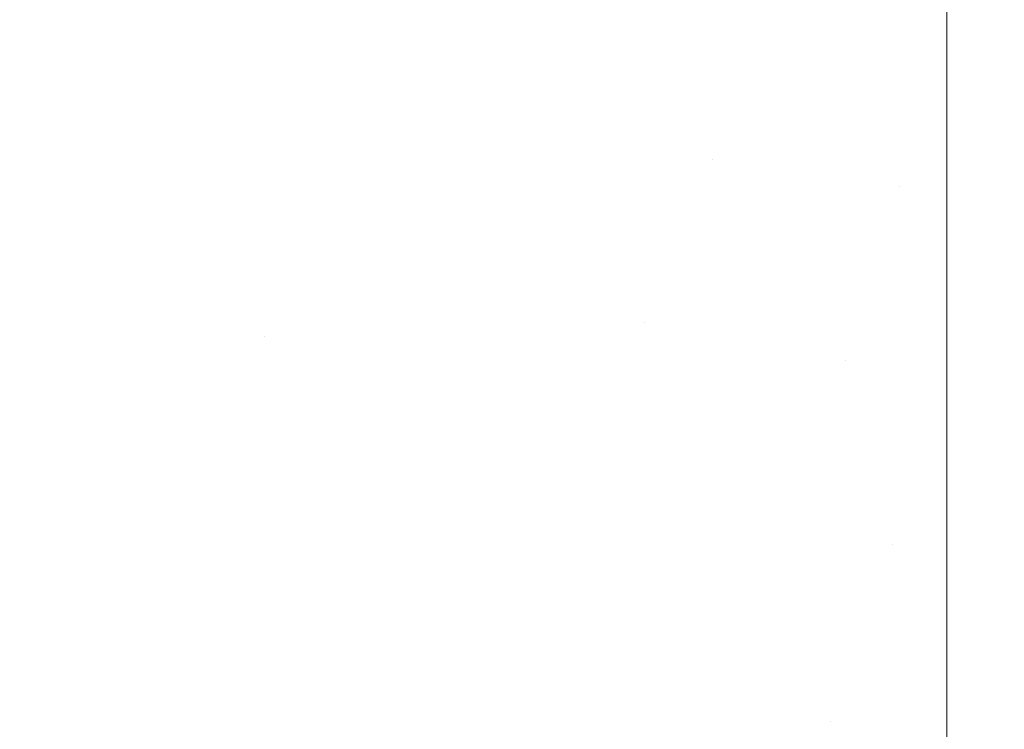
# Model space of a CAD drawing. Header units: centimetres. Extents: x -17.1 to 18.2, y 4.2 to 6.
# Tile 30 of 256: x -17.03015 to -17.0197, y 4.27026 to 4.2778. Entities that reach past the tile are written whole.
import ezdxf

# ---------------------------------------------------------------- set-up
doc = ezdxf.new("R2010")
doc.units = ezdxf.units.CM
doc.header["$LTSCALE"] = 2.54
doc.layers.add('Lucido design-1', color=7, linetype='Continuous')

# ---------------------------------------------------------------- blocks, each defined once
blk = doc.blocks.new('Gruppo-3-1')
at = {"color": 7, "linetype": 'Continuous', "lineweight": 9}
for points, invisible_edges in [([(-17.024048, 4.280535, -2277.020052), (-17.024728, 4.276954, -2277.019198), (-17.024819, 4.278953, -2277.019646)], 11), ([(-17.024048, 4.280535, -2277.020052), (-17.023646, 4.280371, -2277.020052), (-17.024253, 4.27676, -2277.019198), (-17.024728, 4.276954, -2277.019198)], 15), ([(-17.023773, 4.276588, -2277.019198), (-17.024253, 4.27676, -2277.019198), (-17.023646, 4.280371, -2277.020052), (-17.023239, 4.280225, -2277.020052)], 15), ([(-17.023239, 4.280225, -2277.020052), (-17.022828, 4.280098, -2277.020052), (-17.023287, 4.276437, -2277.019198), (-17.023773, 4.276588, -2277.019198)], 15), ([(-17.022797, 4.276309, -2277.019198), (-17.023287, 4.276437, -2277.019198), (-17.022828, 4.280098, -2277.020052), (-17.022414, 4.27999, -2277.020052)], 15), ([(-17.022414, 4.27999, -2277.020052), (-17.021997, 4.279901, -2277.020052), (-17.022304, 4.276204, -2277.019198), (-17.022797, 4.276309, -2277.019198)], 15), ([(-17.026481, 4.279927, -2276.224693), (-17.026999, 4.278225, -2276.225141), (-17.026114, 4.277659, -2276.225141), (-17.025664, 4.279405, -2276.224693)], 15), ([(-17.021808, 4.276122, -2277.019198), (-17.022304, 4.276204, -2277.019198), (-17.021997, 4.279901, -2277.020052), (-17.021577, 4.279831, -2277.020052)], 15), ([(-17.021577, 4.279831, -2277.020052), (-17.021155, 4.279781, -2277.020052), (-17.021309, 4.276063, -2277.019198), (-17.021808, 4.276122, -2277.019198)], 15), ([(-17.020809, 4.276027, -2277.019198), (-17.021309, 4.276063, -2277.019198), (-17.021155, 4.279781, -2277.020052), (-17.020732, 4.279751, -2277.020052)], 15), ([(-17.020809, 4.276027, -2277.019198), (-17.020732, 4.279751, -2277.020052), (-17.020308, 4.278568, -2277.0198)], 11), ([(-17.030932, 4.279637, -2277.018707), (-17.030147, 4.278765, -2277.018707), (-17.030867, 4.277194, -2277.01817), (-17.03171, 4.27813, -2277.01817)], 15), ([(-17.02844, 4.277192, -2276.225633), (-17.02785, 4.278862, -2276.225141), (-17.028662, 4.279563, -2276.225141), (-17.029315, 4.277948, -2276.225633)], 15), ([(-17.029315, 4.277948, -2277.018707), (-17.028662, 4.279563, -2277.019198), (-17.02785, 4.278862, -2277.019198), (-17.02844, 4.277192, -2277.018707)], 15), ([(-17.025664, 4.279405, -2277.019646), (-17.026114, 4.277659, -2277.019198), (-17.026561, 4.277933, -2277.019198)], 11), ([(-17.025664, 4.279405, -2276.224693), (-17.026114, 4.277659, -2276.225141), (-17.025197, 4.277169, -2276.225141), (-17.024819, 4.278953, -2276.224693)], 15), ([(-17.025245, 4.27917, -2277.019646), (-17.025659, 4.277404, -2277.019198), (-17.026114, 4.277659, -2277.019198), (-17.025664, 4.279405, -2277.019646)], 15), ([(-17.024819, 4.278953, -2277.019646), (-17.025197, 4.277169, -2277.019198), (-17.025659, 4.277404, -2277.019198), (-17.025245, 4.27917, -2277.019646)], 15), ([(-17.024819, 4.278953, -2276.224693), (-17.025197, 4.277169, -2276.225141), (-17.024253, 4.27676, -2276.225141), (-17.023948, 4.278575, -2276.224693)], 15), ([(-17.024728, 4.276954, -2277.019198), (-17.025197, 4.277169, -2277.019198), (-17.024819, 4.278953, -2277.019646)], 11), ([(-17.027523, 4.276506, -2276.225633), (-17.026999, 4.278225, -2276.225141), (-17.02785, 4.278862, -2276.225141), (-17.02844, 4.277192, -2276.225633)], 15), ([(-17.02844, 4.277192, -2277.018707), (-17.02785, 4.278862, -2277.019198), (-17.026999, 4.278225, -2277.019198), (-17.027523, 4.276506, -2277.018707)], 15), ([(-17.030147, 4.278765, -2276.225633), (-17.030867, 4.277194, -2276.22617), (-17.029975, 4.276317, -2276.22617), (-17.029315, 4.277948, -2276.225633)], 15), ([(-17.029315, 4.277948, -2277.018707), (-17.029975, 4.276317, -2277.01817), (-17.030867, 4.277194, -2277.01817), (-17.030147, 4.278765, -2277.018707)], 15), ([(-17.023948, 4.278575, -2276.224693), (-17.024253, 4.27676, -2276.225141), (-17.023287, 4.276437, -2276.225141), (-17.023056, 4.278278, -2276.224693)], 15), ([(-17.021232, 4.277932, -2276.224693), (-17.021309, 4.276063, -2276.225141), (-17.020308, 4.27433, -2276.225577), (-17.020308, 4.278568, -2276.22454)], 11), ([(-17.020308, 4.278568, -2277.0198), (-17.020308, 4.27433, -2277.018763), (-17.020809, 4.276027, -2277.019198)], 10), ([(-17.020308, 4.27433, -2276.225577), (18.147234, 4.27433, -2276.225577), (18.147234, 4.278568, -2276.22454), (-17.020308, 4.278568, -2276.22454)], 5), ([(18.147234, 4.27433, -2277.018763), (-17.020308, 4.27433, -2277.018763), (-17.020308, 4.278568, -2277.0198), (18.147234, 4.278568, -2277.0198)], 5), ([(-17.026568, 4.275895, -2276.225633), (-17.026114, 4.277659, -2276.225141), (-17.026999, 4.278225, -2276.225141), (-17.027523, 4.276506, -2276.225633)], 15), ([(-17.027523, 4.276506, -2277.018707), (-17.026999, 4.278225, -2277.019198), (-17.026561, 4.277933, -2277.019198), (-17.02705, 4.276191, -2277.018707)], 15), ([(-17.023056, 4.278278, -2276.224693), (-17.023287, 4.276437, -2276.225141), (-17.022304, 4.276204, -2276.225141), (-17.022149, 4.278062, -2276.224693)], 15), ([(-17.022149, 4.278062, -2276.224693), (-17.022304, 4.276204, -2276.225141), (-17.021309, 4.276063, -2276.225141), (-17.021232, 4.277932, -2276.224693)], 15), ([(-17.029315, 4.277948, -2276.225633), (-17.029975, 4.276317, -2276.22617), (-17.029035, 4.275506, -2276.22617), (-17.02844, 4.277192, -2276.225633)], 15), ([(-17.02844, 4.277192, -2277.018707), (-17.029035, 4.275506, -2277.01817), (-17.029975, 4.276317, -2277.01817), (-17.029315, 4.277948, -2277.018707)], 15), ([(-17.02705, 4.276191, -2277.018707), (-17.026561, 4.277933, -2277.019198), (-17.026114, 4.277659, -2277.019198), (-17.026568, 4.275895, -2277.018707)], 15), ([(-17.025579, 4.275367, -2276.225633), (-17.025197, 4.277169, -2276.225141), (-17.026114, 4.277659, -2276.225141), (-17.026568, 4.275895, -2276.225633)], 15), ([(-17.026568, 4.275895, -2277.018707), (-17.026114, 4.277659, -2277.019198), (-17.025659, 4.277404, -2277.019198), (-17.026078, 4.27562, -2277.018707)], 15), ([(-17.026078, 4.27562, -2277.018707), (-17.025659, 4.277404, -2277.019198), (-17.025197, 4.277169, -2277.019198), (-17.025579, 4.275367, -2277.018707)], 15), ([(-17.030641, 4.274671, -2276.226754), (-17.029975, 4.276317, -2276.22617), (-17.030867, 4.277194, -2276.22617), (-17.031595, 4.275609, -2276.226754)], 15), ([(-17.031595, 4.275609, -2277.017586), (-17.030867, 4.277194, -2277.01817), (-17.029975, 4.276317, -2277.01817), (-17.030641, 4.274671, -2277.017586)], 15), ([(-17.02844, 4.277192, -2276.225633), (-17.029035, 4.275506, -2276.22617), (-17.028051, 4.274769, -2276.22617), (-17.027523, 4.276506, -2276.225633)], 15), ([(-17.027523, 4.276506, -2277.018707), (-17.028051, 4.274769, -2277.01817), (-17.029035, 4.275506, -2277.01817), (-17.02844, 4.277192, -2277.018707)], 15), ([(-17.024562, 4.274926, -2276.225633), (-17.024253, 4.27676, -2276.225141), (-17.025197, 4.277169, -2276.225141), (-17.025579, 4.275367, -2276.225633)], 15), ([(-17.025579, 4.275367, -2277.018707), (-17.025197, 4.277169, -2277.019198), (-17.024728, 4.276954, -2277.019198), (-17.025074, 4.275135, -2277.018707)], 15), ([(-17.025074, 4.275135, -2277.018707), (-17.024728, 4.276954, -2277.019198), (-17.024253, 4.27676, -2277.019198), (-17.024562, 4.274926, -2277.018707)], 15), ([(-17.02352, 4.274578, -2276.225633), (-17.023287, 4.276437, -2276.225141), (-17.024253, 4.27676, -2276.225141), (-17.024562, 4.274926, -2276.225633)], 15), ([(-17.024562, 4.274926, -2277.018707), (-17.024253, 4.27676, -2277.019198), (-17.023773, 4.276588, -2277.019198), (-17.024043, 4.27474, -2277.018707)], 15), ([(-17.024043, 4.27474, -2277.018707), (-17.023773, 4.276588, -2277.019198), (-17.023287, 4.276437, -2277.019198), (-17.02352, 4.274578, -2277.018707)], 15), ([(-17.027523, 4.276506, -2276.225633), (-17.028051, 4.274769, -2276.22617), (-17.027026, 4.274114, -2276.22617), (-17.026568, 4.275895, -2276.225633)], 15), ([(-17.02705, 4.276191, -2277.018707), (-17.027544, 4.274431, -2277.01817), (-17.028051, 4.274769, -2277.01817), (-17.027523, 4.276506, -2277.018707)], 15), ([(-17.02246, 4.274326, -2276.225633), (-17.022304, 4.276204, -2276.225141), (-17.023287, 4.276437, -2276.225141), (-17.02352, 4.274578, -2276.225633)], 15), ([(-17.02352, 4.274578, -2277.018707), (-17.023287, 4.276437, -2277.019198), (-17.022797, 4.276309, -2277.019198)], 11), ([(-17.029636, 4.273804, -2276.226754), (-17.029035, 4.275506, -2276.22617), (-17.029975, 4.276317, -2276.22617), (-17.030641, 4.274671, -2276.226754)], 15), ([(-17.030641, 4.274671, -2277.017586), (-17.029975, 4.276317, -2277.01817), (-17.029035, 4.275506, -2277.01817), (-17.029636, 4.273804, -2277.017586)], 15), ([(-17.022797, 4.276309, -2277.019198), (-17.023188, 4.272552, -2277.01817), (-17.02352, 4.274578, -2277.018707)], 11), ([(-17.022797, 4.276309, -2277.019198), (-17.022304, 4.276204, -2277.019198), (-17.022617, 4.27243, -2277.01817), (-17.023188, 4.272552, -2277.01817)], 15), ([(-17.022043, 4.272335, -2277.01817), (-17.022617, 4.27243, -2277.01817), (-17.022304, 4.276204, -2277.019198), (-17.021808, 4.276122, -2277.019198)], 15), ([(-17.021387, 4.274174, -2276.225633), (-17.021309, 4.276063, -2276.225141), (-17.022304, 4.276204, -2276.225141), (-17.02246, 4.274326, -2276.225633)], 15), ([(-17.026568, 4.275895, -2277.018707), (-17.027026, 4.274114, -2277.01817), (-17.027544, 4.274431, -2277.01817), (-17.02705, 4.276191, -2277.018707)], 15), ([(-17.021808, 4.276122, -2277.019198), (-17.021309, 4.276063, -2277.019198), (-17.021466, 4.272267, -2277.01817), (-17.022043, 4.272335, -2277.01817)], 15), ([(-17.020888, 4.272226, -2277.01817), (-17.021466, 4.272267, -2277.01817), (-17.021309, 4.276063, -2277.019198), (-17.020809, 4.276027, -2277.019198)], 15), ([(-17.020308, 4.27433, -2276.225577), (-17.021309, 4.276063, -2276.225141), (-17.021387, 4.274174, -2276.225633)], 11), ([(-17.020888, 4.272226, -2277.01817), (-17.020809, 4.276027, -2277.019198), (-17.020308, 4.27433, -2277.018763)], 11), ([(-17.026568, 4.275895, -2276.225633), (-17.027026, 4.274114, -2276.22617), (-17.025965, 4.273547, -2276.22617), (-17.025579, 4.275367, -2276.225633)], 15), ([(-17.026078, 4.27562, -2277.018707), (-17.0265, 4.273819, -2277.01817), (-17.027026, 4.274114, -2277.01817), (-17.026568, 4.275895, -2277.018707)], 15), ([(-17.025579, 4.275367, -2277.018707), (-17.025965, 4.273547, -2277.01817), (-17.0265, 4.273819, -2277.01817), (-17.026078, 4.27562, -2277.018707)], 15), ([(-17.028584, 4.273017, -2276.226754), (-17.028051, 4.274769, -2276.22617), (-17.029035, 4.275506, -2276.22617), (-17.029636, 4.273804, -2276.226754)], 15), ([(-17.029636, 4.273804, -2277.017586), (-17.029035, 4.275506, -2277.01817), (-17.028051, 4.274769, -2277.01817), (-17.028584, 4.273017, -2277.017586)], 15), ([(-17.025579, 4.275367, -2276.225633), (-17.025965, 4.273547, -2276.22617), (-17.024873, 4.273074, -2276.22617), (-17.024562, 4.274926, -2276.225633)], 15), ([(-17.025074, 4.275135, -2277.018707), (-17.025423, 4.273298, -2277.01817), (-17.025965, 4.273547, -2277.01817), (-17.025579, 4.275367, -2277.018707)], 15), ([(-17.024562, 4.274926, -2277.018707), (-17.024873, 4.273074, -2277.01817), (-17.025423, 4.273298, -2277.01817), (-17.025074, 4.275135, -2277.018707)], 15), ([(-17.024562, 4.274926, -2276.225633), (-17.024873, 4.273074, -2276.22617), (-17.023755, 4.2727, -2276.22617), (-17.02352, 4.274578, -2276.225633)], 15), ([(-17.024043, 4.27474, -2277.018707), (-17.024317, 4.272874, -2277.01817), (-17.024873, 4.273074, -2277.01817), (-17.024562, 4.274926, -2277.018707)], 15), ([(-17.027489, 4.272316, -2276.226754), (-17.027026, 4.274114, -2276.22617), (-17.028051, 4.274769, -2276.22617), (-17.028584, 4.273017, -2276.226754)], 15), ([(-17.028584, 4.273017, -2277.017586), (-17.028051, 4.274769, -2277.01817), (-17.027544, 4.274431, -2277.01817)], 11), ([(-17.02352, 4.274578, -2277.018707), (-17.023755, 4.2727, -2277.01817), (-17.024317, 4.272874, -2277.01817), (-17.024043, 4.27474, -2277.018707)], 15), ([(-17.030641, 4.274671, -2276.226754), (-17.031312, 4.273011, -2276.227386), (-17.030242, 4.272088, -2276.227386), (-17.029636, 4.273804, -2276.226754)], 15), ([(-17.029636, 4.273804, -2277.017586), (-17.030242, 4.272088, -2277.016954), (-17.031312, 4.273011, -2277.016954), (-17.030641, 4.274671, -2277.017586)], 15), ([(-17.02352, 4.274578, -2276.225633), (-17.023755, 4.2727, -2276.22617), (-17.022617, 4.27243, -2276.22617), (-17.02246, 4.274326, -2276.225633)], 15), ([(-17.023188, 4.272552, -2277.01817), (-17.023755, 4.2727, -2277.01817), (-17.02352, 4.274578, -2277.018707)], 11), ([(-17.027544, 4.274431, -2277.01817), (-17.027026, 4.274114, -2277.01817), (-17.027489, 4.272316, -2277.017586), (-17.028584, 4.273017, -2277.017586)], 15), ([(-17.02246, 4.274326, -2276.225633), (-17.022617, 4.27243, -2276.22617), (-17.021466, 4.272267, -2276.22617), (-17.021387, 4.274174, -2276.225633)], 15), ([(-17.021387, 4.274174, -2276.225633), (-17.021466, 4.272267, -2276.22617), (-17.020308, 4.272219, -2276.226193), (-17.020308, 4.27433, -2276.225577)], 11), ([(-17.020308, 4.27433, -2277.018763), (-17.020308, 4.270141, -2277.017542), (-17.020888, 4.272226, -2277.01817)], 10), ([(18.147234, 4.270141, -2276.226798), (18.147234, 4.27433, -2276.225577), (-17.020308, 4.27433, -2276.225577), (-17.020308, 4.272219, -2276.226193)], 10), ([(-17.020308, 4.270141, -2277.017542), (-17.020308, 4.27433, -2277.018763), (18.147234, 4.27433, -2277.018763), (18.147234, 4.272219, -2277.018147)], 10), ([(-17.026355, 4.27171, -2276.226754), (-17.025965, 4.273547, -2276.22617), (-17.027026, 4.274114, -2276.22617), (-17.027489, 4.272316, -2276.226754)], 15), ([(-17.027489, 4.272316, -2277.017586), (-17.027026, 4.274114, -2277.01817), (-17.0265, 4.273819, -2277.01817), (-17.026927, 4.272001, -2277.017586)], 15), ([(-17.029636, 4.273804, -2276.226754), (-17.030242, 4.272088, -2276.227386), (-17.029122, 4.271249, -2276.227386), (-17.028584, 4.273017, -2276.226754)], 15), ([(-17.028584, 4.273017, -2277.017586), (-17.029122, 4.271249, -2277.016954), (-17.030242, 4.272088, -2277.016954), (-17.029636, 4.273804, -2277.017586)], 15), ([(-17.026927, 4.272001, -2277.017586), (-17.0265, 4.273819, -2277.01817), (-17.025965, 4.273547, -2277.01817), (-17.026355, 4.27171, -2277.017586)], 15), ([(-17.025188, 4.271204, -2276.226754), (-17.024873, 4.273074, -2276.22617), (-17.025965, 4.273547, -2276.22617), (-17.026355, 4.27171, -2276.226754)], 15), ([(-17.026355, 4.27171, -2277.017586), (-17.025965, 4.273547, -2277.01817), (-17.025423, 4.273298, -2277.01817), (-17.025775, 4.271444, -2277.017586)], 15), ([(-17.025775, 4.271444, -2277.017586), (-17.025423, 4.273298, -2277.01817), (-17.024873, 4.273074, -2277.01817), (-17.025188, 4.271204, -2277.017586)], 15), ([(-17.023993, 4.270805, -2276.226754), (-17.023755, 4.2727, -2276.22617), (-17.024873, 4.273074, -2276.22617), (-17.025188, 4.271204, -2276.226754)], 15), ([(-17.025188, 4.271204, -2277.017586), (-17.024873, 4.273074, -2277.01817), (-17.024317, 4.272874, -2277.01817), (-17.024593, 4.270991, -2277.017586)], 15), ([(-17.028584, 4.273017, -2276.226754), (-17.029122, 4.271249, -2276.227386), (-17.027956, 4.270503, -2276.227386), (-17.027489, 4.272316, -2276.226754)], 15), ([(-17.027489, 4.272316, -2277.017586), (-17.027956, 4.270503, -2277.016954), (-17.029122, 4.271249, -2277.016954), (-17.028584, 4.273017, -2277.017586)], 15), ([(-17.024593, 4.270991, -2277.017586), (-17.024317, 4.272874, -2277.01817), (-17.023755, 4.2727, -2277.01817), (-17.023993, 4.270805, -2277.017586)], 15), ([(-17.022777, 4.270516, -2276.226754), (-17.022617, 4.27243, -2276.22617), (-17.023755, 4.2727, -2276.22617), (-17.023993, 4.270805, -2276.226754)], 15), ([(-17.023993, 4.270805, -2277.017586), (-17.023755, 4.2727, -2277.01817), (-17.023188, 4.272552, -2277.01817), (-17.023387, 4.270647, -2277.017586)], 15), ([(-17.023387, 4.270647, -2277.017586), (-17.023188, 4.272552, -2277.01817), (-17.022617, 4.27243, -2277.01817), (-17.022777, 4.270516, -2277.017586)], 15), ([(-17.021546, 4.270342, -2276.226754), (-17.021466, 4.272267, -2276.22617), (-17.022617, 4.27243, -2276.22617), (-17.022777, 4.270516, -2276.226754)], 15), ([(-17.022777, 4.270516, -2277.017586), (-17.022617, 4.27243, -2277.01817), (-17.022043, 4.272335, -2277.01817), (-17.022163, 4.270415, -2277.017586)], 15), ([(-17.022163, 4.270415, -2277.017586), (-17.022043, 4.272335, -2277.01817), (-17.021466, 4.272267, -2277.01817), (-17.021546, 4.270342, -2277.017586)], 15), ([(-17.027489, 4.272316, -2276.226754), (-17.027956, 4.270503, -2276.227386), (-17.026748, 4.269857, -2276.227386), (-17.026355, 4.27171, -2276.226754)], 15), ([(-17.026927, 4.272001, -2277.017586), (-17.027357, 4.270167, -2277.016954), (-17.027956, 4.270503, -2277.016954), (-17.027489, 4.272316, -2277.017586)], 15), ([(-17.020308, 4.272219, -2276.226193), (-17.021466, 4.272267, -2276.22617), (-17.021546, 4.270342, -2276.226754)], 11), ([(-17.021546, 4.270342, -2277.017586), (-17.021466, 4.272267, -2277.01817), (-17.020888, 4.272226, -2277.01817)], 11), ([(-17.020888, 4.272226, -2277.01817), (-17.020968, 4.268354, -2277.016954), (-17.021546, 4.270342, -2277.017586)], 11), ([(-17.020888, 4.272226, -2277.01817), (-17.020308, 4.270141, -2277.017542), (-17.020968, 4.268354, -2277.016954)], 11), ([(-17.021546, 4.270342, -2276.226754), (-17.020308, 4.270141, -2276.226798), (-17.020308, 4.272219, -2276.226193)], 9), ([(-17.020308, 4.272219, -2276.226193), (-17.020308, 4.270141, -2276.226798), (18.147234, 4.270141, -2276.226798)], 10), ([(18.147234, 4.272219, -2277.018147), (18.147234, 4.270141, -2277.017542), (-17.020308, 4.270141, -2277.017542)], 10), ([(-17.029664, 4.269468, -2276.228068), (-17.029122, 4.271249, -2276.227386), (-17.030242, 4.272088, -2276.227386), (-17.030853, 4.270358, -2276.228068)], 15), ([(-17.030853, 4.270358, -2277.016272), (-17.030242, 4.272088, -2277.016954), (-17.029122, 4.271249, -2277.016954), (-17.029664, 4.269468, -2277.016272)], 15), ([(-17.026355, 4.27171, -2277.017586), (-17.026748, 4.269857, -2277.016954), (-17.027357, 4.270167, -2277.016954), (-17.026927, 4.272001, -2277.017586)], 15), ([(-17.026355, 4.27171, -2276.226754), (-17.026748, 4.269857, -2276.227386), (-17.025505, 4.269319, -2276.227386), (-17.025188, 4.271204, -2276.226754)], 15), ([(-17.025775, 4.271444, -2277.017586), (-17.02613, 4.269574, -2277.016954), (-17.026748, 4.269857, -2277.016954), (-17.026355, 4.27171, -2277.017586)], 15), ([(-17.025188, 4.271204, -2277.017586), (-17.025505, 4.269319, -2277.016954), (-17.02613, 4.269574, -2277.016954), (-17.025775, 4.271444, -2277.017586)], 15), ([(-17.028426, 4.268676, -2276.228068), (-17.027956, 4.270503, -2276.227386), (-17.029122, 4.271249, -2276.227386), (-17.029664, 4.269468, -2276.228068)], 15), ([(-17.029664, 4.269468, -2277.016272), (-17.029122, 4.271249, -2277.016954), (-17.027956, 4.270503, -2277.016954), (-17.028426, 4.268676, -2277.016272)], 15), ([(-17.025188, 4.271204, -2276.226754), (-17.025505, 4.269319, -2276.227386), (-17.024232, 4.268894, -2276.227386), (-17.023993, 4.270805, -2276.226754)], 15), ([(-17.024593, 4.270991, -2277.017586), (-17.024872, 4.269092, -2277.016954), (-17.025505, 4.269319, -2277.016954), (-17.025188, 4.271204, -2277.017586)], 15), ([(-17.023993, 4.270805, -2277.017586), (-17.024232, 4.268894, -2277.016954), (-17.024872, 4.269092, -2277.016954), (-17.024593, 4.270991, -2277.017586)], 15), ([(-17.023993, 4.270805, -2276.226754), (-17.024232, 4.268894, -2276.227386), (-17.022937, 4.268586, -2276.227386), (-17.022777, 4.270516, -2276.226754)], 15), ([(-17.023387, 4.270647, -2277.017586), (-17.023587, 4.268725, -2277.016954), (-17.024232, 4.268894, -2277.016954), (-17.023993, 4.270805, -2277.017586)], 15), ([(-17.022777, 4.270516, -2277.017586), (-17.022937, 4.268586, -2277.016954), (-17.023587, 4.268725, -2277.016954), (-17.023387, 4.270647, -2277.017586)], 15), ([(-17.027144, 4.26799, -2276.228068), (-17.026748, 4.269857, -2276.227386), (-17.027956, 4.270503, -2276.227386), (-17.028426, 4.268676, -2276.228068)], 15), ([(-17.028426, 4.268676, -2277.016272), (-17.027956, 4.270503, -2277.016954), (-17.027357, 4.270167, -2277.016954)], 11), ([(-17.022777, 4.270516, -2276.226754), (-17.022937, 4.268586, -2276.227386), (-17.021627, 4.2684, -2276.227386), (-17.021546, 4.270342, -2276.226754)], 15), ([(-17.022163, 4.270415, -2277.017586), (-17.022283, 4.268478, -2277.016954), (-17.022937, 4.268586, -2277.016954), (-17.022777, 4.270516, -2277.017586)], 15), ([(-17.030853, 4.270358, -2276.228068), (-17.031469, 4.268616, -2276.228801), (-17.03021, 4.267674, -2276.228801), (-17.029664, 4.269468, -2276.228068)], 15), ([(-17.029664, 4.269468, -2277.016272), (-17.03021, 4.267674, -2277.015539), (-17.031469, 4.268616, -2277.015539), (-17.030853, 4.270358, -2277.016272)], 15), ([(-17.021546, 4.270342, -2277.017586), (-17.021627, 4.2684, -2277.016954), (-17.022283, 4.268478, -2277.016954), (-17.022163, 4.270415, -2277.017586)], 15), ([(-17.021546, 4.270342, -2276.226754), (-17.021627, 4.2684, -2276.227386), (-17.020308, 4.270141, -2276.226798)], 11), ([(-17.020968, 4.268354, -2277.016954), (-17.021627, 4.2684, -2277.016954), (-17.021546, 4.270342, -2277.017586)], 11)]:
    blk.add_3dface(points, dxfattribs=dict(at, invisible_edges=invisible_edges))
blk = doc.blocks.new('Gruppo-4-1')
at = {"color": 7}
blk.add_blockref('Gruppo-3-1', (0, 0), dxfattribs=at)

msp = doc.modelspace()

# ---------------------------------------------------------------- block references
at = {"layer": 'Lucido design-1', "color": 7}
msp.add_blockref('Gruppo-4-1', (0, 0), dxfattribs=at)

doc.saveas('drawing.dxf')
